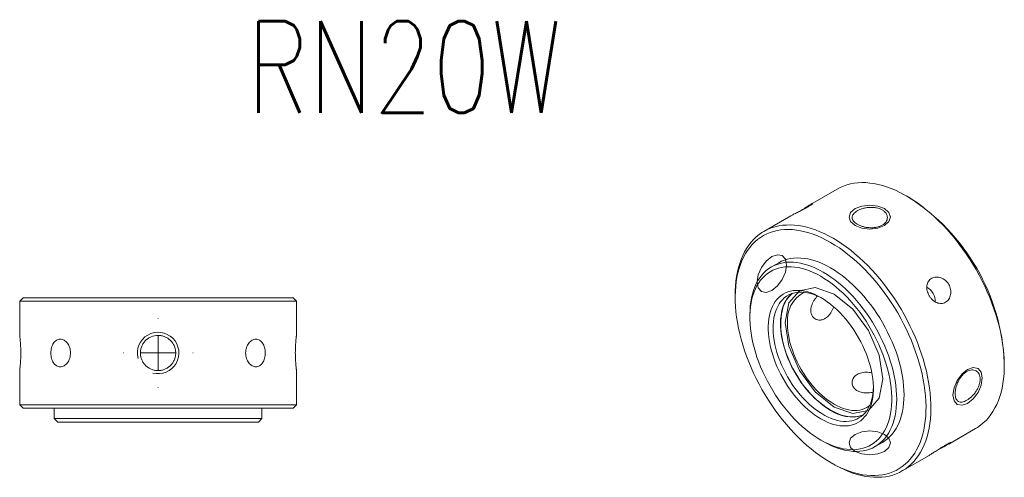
# Model space of a CAD drawing. Header units: millimetres. Extents: x 54 to 199, y 48 to 193.
# Tile 3 of 3: x 56 to 199, y 126 to 193. Entities that reach past the tile are written whole.
import ezdxf

# ---------------------------------------------------------------- set-up
doc = ezdxf.new("R2010")
doc.units = ezdxf.units.MM
doc.layers.get('0').update_dxf_attribs({"lineweight": 18})
doc.layers.add('FORMAT', color=7, linetype='Continuous', lineweight=18)
doc.styles.add('SLDTEXTSTYLE0', font='txt.shx', dxfattribs={"width": 0.75})

# ---------------------------------------------------------------- blocks, each defined once
blk = doc.blocks.new('SW_CENTERMARKSYMBOL_1')
at = {"layer": 'FORMAT', "color": 0}
for p, q in [((0, 5), (0, 5.05)), ((0, 0), (0, 2.5)), ((-5, 0), (-5.05, 0)), ((0, 0), (-2.5, 0)), ((0, 0), (0, -2.5)), ((0, 0), (2.5, 0)), ((5, 0), (5.05, 0)), ((0, -5), (0, -5.05))]:
    blk.add_line(p, q, dxfattribs=at)

msp = doc.modelspace()

# ---------------------------------------------------------------- linework, layer by layer
at = {"color": 7, "linetype": 'Continuous', "lineweight": 15}
for p, q in [((174.53, 168.11), (170.64, 165.86)), ((184.89, 166.91), (184.53, 167.12)), ((167.81, 164.23), (163.92, 161.99)), ((166.07, 157.45), (165.01, 156.84)), ((56.88, 152.4), (56.38, 151.9)), ((56.88, 152.4), (95.88, 152.4)), ((96.38, 151.9), (95.88, 152.4)), ((159.78, 152.83), (159.78, 152.42)), ((56.38, 151.9), (56.38, 146.95)), ((96.38, 151.9), (56.38, 151.9)), ((96.38, 146.94), (96.38, 151.9)), ((161.9, 149.97), (161.9, 149.56)), ((198.67, 142.63), (198.67, 143.03)), ((56.38, 141.85), (56.38, 136.9)), ((96.38, 136.9), (96.38, 141.85)), ((56.38, 136.9), (56.88, 136.4)), ((56.38, 136.9), (76.38, 136.9)), ((76.38, 136.9), (96.38, 136.9)), ((95.88, 136.4), (96.38, 136.9)), ((76.38, 136.4), (56.88, 136.4)), ((61.38, 136.4), (61.38, 134.9)), ((95.88, 136.4), (76.38, 136.4)), ((91.38, 134.9), (91.38, 136.4)), ((61.38, 134.9), (61.88, 134.4)), ((61.38, 134.9), (76.38, 134.9)), ((76.38, 134.4), (61.88, 134.4)), ((76.38, 134.9), (91.38, 134.9)), ((90.88, 134.4), (76.38, 134.4)), ((90.88, 134.4), (91.38, 134.9)), ((190.64, 131.22), (194.53, 133.47)), ((172.15, 131.81), (172.51, 131.6)), ((180.01, 130.86), (181.07, 131.47)), ((183.92, 127.35), (187.81, 129.59)), ((173.57, 128.54), (173.92, 128.34))]:
    msp.add_line(p, q, dxfattribs=at)
for points in [[(194.53, 133.47), (194.81, 133.64), (195.24, 133.94), (195.64, 134.27), (196.03, 134.64), (196.39, 135.04), (196.72, 135.48), (197.03, 135.94), (197.32, 136.44), (197.58, 136.96), (197.81, 137.52), (198.02, 138.1), (198.2, 138.7), (198.35, 139.33), (198.47, 139.99), (198.56, 140.66), (198.63, 141.36), (198.66, 142.08), (198.67, 142.81), (198.65, 143.56), (198.6, 144.33), (198.52, 145.1), (198.41, 145.89), (198.28, 146.69), (198.11, 147.5), (197.92, 148.32), (197.7, 149.14), (197.45, 149.96), (197.18, 150.78), (196.88, 151.61), (196.56, 152.43), (196.21, 153.25), (195.84, 154.07), (195.44, 154.88), (195.02, 155.68), (194.59, 156.47), (194.13, 157.24), (193.65, 158.01), (193.15, 158.76), (192.63, 159.49), (192.1, 160.21), (191.55, 160.91), (190.99, 161.58), (190.42, 162.24), (189.83, 162.87), (189.23, 163.48), (188.63, 164.06), (188.01, 164.61), (187.39, 165.13), (186.76, 165.63), (186.12, 166.1), (185.49, 166.53), (184.85, 166.93), (184.21, 167.3), (183.57, 167.64), (182.93, 167.94), (182.3, 168.2), (181.67, 168.43), (181.05, 168.63), (180.43, 168.78), (179.83, 168.91), (179.23, 168.99), (178.64, 169.04), (178.07, 169.05), (177.5, 169.02), (176.96, 168.95), (176.43, 168.85), (175.91, 168.71), (175.41, 168.54), (174.93, 168.32), (174.53, 168.11)], [(159.78, 152.83), (159.79, 153.38), (159.83, 154.1), (159.89, 154.79), (159.98, 155.47), (160.11, 156.12), (160.26, 156.75), (160.43, 157.36), (160.64, 157.94), (160.87, 158.49), (161.13, 159.02), (161.42, 159.51), (161.73, 159.98), (162.07, 160.41), (162.43, 160.81), (162.81, 161.18), (163.22, 161.52), (163.64, 161.82), (164.09, 162.08), (164.56, 162.31), (165.05, 162.51), (165.56, 162.66), (166.08, 162.78), (166.62, 162.87), (167.18, 162.91), (167.75, 162.92), (168.33, 162.89), (168.92, 162.83), (169.52, 162.73), (170.13, 162.59), (170.75, 162.41), (171.38, 162.2), (172.01, 161.95), (172.65, 161.67), (173.28, 161.35), (173.92, 161)], [(173.57, 160.38), (172.94, 160.73), (172.31, 161.05), (171.68, 161.33), (171.05, 161.57), (170.44, 161.78), (169.82, 161.95), (169.22, 162.08), (168.62, 162.18), (168.04, 162.24), (167.47, 162.26), (166.9, 162.25), (166.36, 162.2), (165.83, 162.11), (165.31, 161.98), (164.81, 161.82), (164.34, 161.62), (163.88, 161.38), (163.44, 161.11), (163.02, 160.8), (162.62, 160.46), (162.25, 160.09), (161.9, 159.68), (161.58, 159.24), (161.28, 158.77), (161, 158.27), (160.76, 157.74), (160.54, 157.18), (160.34, 156.6), (160.18, 155.99), (160.04, 155.36), (159.93, 154.7), (159.85, 154.02), (159.8, 153.32), (159.78, 152.6), (159.79, 151.87), (159.83, 151.12), (159.89, 150.36), (159.98, 149.58), (160.11, 148.79), (160.26, 148), (160.44, 147.19), (160.64, 146.38), (160.88, 145.57), (161.14, 144.75), (161.42, 143.94), (161.73, 143.12), (162.07, 142.31), (162.43, 141.5), (162.82, 140.7), (163.22, 139.91), (163.65, 139.12), (164.1, 138.35), (164.57, 137.59), (165.06, 136.84), (165.57, 136.11), (166.09, 135.4), (166.63, 134.71), (167.18, 134.04), (167.75, 133.39), (168.33, 132.76), (168.92, 132.16), (169.52, 131.58), (170.13, 131.03), (170.74, 130.51), (171.37, 130.02), (171.99, 129.55), (172.62, 129.12), (173.25, 128.73), (173.89, 128.36), (174.52, 128.03), (175.15, 127.73), (175.77, 127.47), (176.39, 127.25), (177.01, 127.06), (177.62, 126.9), (178.22, 126.79), (178.81, 126.71), (179.39, 126.67), (179.96, 126.66), (180.51, 126.7), (181.05, 126.77), (181.57, 126.88), (182.08, 127.02), (182.57, 127.2), (183.04, 127.42), (183.49, 127.67), (183.91, 127.96), (184.32, 128.29), (184.71, 128.64), (185.07, 129.04), (185.4, 129.46), (185.72, 129.91), (186, 130.4), (186.26, 130.91), (186.5, 131.46), (186.7, 132.03), (186.88, 132.63), (187.03, 133.25), (187.15, 133.89), (187.25, 134.56), (187.31, 135.25), (187.35, 135.96), (187.36, 136.69), (187.34, 137.43), (187.28, 138.18), (187.21, 138.95), (187.1, 139.74), (186.96, 140.53), (186.8, 141.33), (186.6, 142.14), (186.38, 142.95), (186.14, 143.76), (185.86, 144.58), (185.56, 145.39), (185.24, 146.21), (184.89, 147.02), (184.52, 147.82), (184.12, 148.62), (183.7, 149.41), (183.26, 150.19), (182.8, 150.96), (182.32, 151.71), (181.83, 152.45), (181.31, 153.17), (180.78, 153.87), (180.23, 154.55), (179.67, 155.22), (179.1, 155.85), (178.52, 156.47), (177.92, 157.06), (177.32, 157.62), (176.7, 158.16), (176.08, 158.67), (175.46, 159.14), (174.83, 159.59), (174.2, 160), (173.57, 160.38)], [(173.92, 161), (174.56, 160.61), (175.2, 160.19), (175.83, 159.74), (176.47, 159.26), (177.09, 158.75), (177.71, 158.21), (178.32, 157.65), (178.93, 157.05), (179.52, 156.43), (180.1, 155.79), (180.67, 155.13), (181.22, 154.44), (181.76, 153.73), (182.29, 153.01), (182.79, 152.26), (183.28, 151.51), (183.75, 150.73), (184.2, 149.95), (184.63, 149.15), (185.04, 148.35), (185.42, 147.54), (185.78, 146.72), (186.12, 145.9), (186.43, 145.07), (186.71, 144.25), (186.97, 143.42), (187.21, 142.6), (187.41, 141.79), (187.59, 140.97), (187.74, 140.17), (187.86, 139.37), (187.96, 138.59), (188.02, 137.82), (188.06, 137.06), (188.06, 136.32), (188.04, 135.59), (187.99, 134.89), (187.91, 134.2), (187.8, 133.53), (187.67, 132.89), (187.5, 132.27), (187.31, 131.68), (187.09, 131.11), (186.85, 130.57), (186.57, 130.06), (186.28, 129.58), (185.95, 129.13), (185.6, 128.72), (185.23, 128.33), (184.84, 127.98), (184.42, 127.66), (183.98, 127.38), (183.52, 127.13), (183.04, 126.92), (182.54, 126.74), (182.03, 126.6), (181.5, 126.5), (180.95, 126.44), (180.39, 126.41), (179.81, 126.42), (179.22, 126.47), (178.63, 126.55), (178.02, 126.67), (177.4, 126.83), (176.78, 127.02), (176.15, 127.25), (175.52, 127.52), (174.88, 127.82), (174.24, 128.16), (173.92, 128.34)], [(181.07, 131.47), (181.07, 131.47), (181.45, 131.72), (181.81, 132), (182.15, 132.31), (182.46, 132.66), (182.76, 133.04), (183.02, 133.45), (183.26, 133.89), (183.47, 134.36), (183.66, 134.85), (183.81, 135.38), (183.94, 135.93), (184.05, 136.5), (184.12, 137.09), (184.16, 137.71), (184.18, 138.34), (184.16, 138.99), (184.12, 139.65), (184.05, 140.33), (183.94, 141.02), (183.81, 141.72), (183.66, 142.42), (183.47, 143.14), (183.26, 143.85), (183.02, 144.57), (182.76, 145.28), (182.46, 146), (182.15, 146.71), (181.81, 147.41), (181.45, 148.11), (181.07, 148.79), (180.67, 149.47), (180.24, 150.13), (179.8, 150.77), (179.35, 151.4), (178.87, 152.01), (178.38, 152.6), (177.88, 153.16), (177.37, 153.7), (176.85, 154.22), (176.31, 154.71), (175.77, 155.17), (175.23, 155.6), (174.68, 156), (174.12, 156.37), (173.57, 156.71), (173.01, 157.01), (172.46, 157.28), (171.91, 157.52), (171.36, 157.72), (170.82, 157.88), (170.29, 158), (169.77, 158.09), (169.26, 158.14), (168.75, 158.16), (168.27, 158.13), (167.79, 158.07), (167.34, 157.97), (166.89, 157.83), (166.47, 157.66), (166.07, 157.45)], [(161.9, 149.97), (161.92, 150.61), (161.96, 151.22), (162.03, 151.81), (162.13, 152.39), (162.26, 152.93), (162.42, 153.46), (162.61, 153.96), (162.82, 154.43), (163.06, 154.87), (163.32, 155.28), (163.61, 155.66), (163.93, 156), (164.27, 156.32), (164.63, 156.6), (165.01, 156.84), (165.41, 157.05), (165.83, 157.22), (166.27, 157.36), (166.73, 157.46), (167.21, 157.52), (167.69, 157.54), (168.19, 157.53), (168.71, 157.48), (169.23, 157.39), (169.76, 157.27), (170.3, 157.1), (170.85, 156.91), (171.4, 156.67), (171.95, 156.4), (172.51, 156.1)], [(172.16, 155.49), (171.61, 155.78), (171.07, 156.05), (170.52, 156.28), (169.99, 156.47), (169.46, 156.63), (168.93, 156.75), (168.42, 156.83), (167.92, 156.87), (167.43, 156.88), (166.95, 156.85), (166.49, 156.78), (166.04, 156.68), (165.61, 156.54), (165.2, 156.36), (164.81, 156.15), (164.44, 155.9), (164.09, 155.61), (163.77, 155.29), (163.46, 154.94), (163.19, 154.56), (162.93, 154.15), (162.71, 153.7), (162.51, 153.23), (162.34, 152.73), (162.2, 152.21), (162.08, 151.66), (161.99, 151.08), (161.93, 150.49), (161.91, 149.88), (161.91, 149.25), (161.93, 148.6), (161.99, 147.94), (162.08, 147.27), (162.2, 146.59), (162.34, 145.89), (162.51, 145.2), (162.71, 144.5), (162.93, 143.79), (163.19, 143.09), (163.46, 142.38), (163.77, 141.68), (164.09, 140.99), (164.44, 140.3), (164.81, 139.63), (165.2, 138.96), (165.61, 138.31), (166.04, 137.67), (166.49, 137.05), (166.95, 136.45), (167.43, 135.87), (167.92, 135.31), (168.42, 134.77), (168.93, 134.26), (169.46, 133.78), (169.99, 133.32), (170.52, 132.9), (171.07, 132.5), (171.61, 132.14), (172.16, 131.81), (172.7, 131.51), (173.25, 131.24), (173.79, 131.02), (174.32, 130.82), (174.85, 130.67), (175.38, 130.55), (175.89, 130.46), (176.39, 130.42), (176.88, 130.41), (177.36, 130.44), (177.82, 130.51), (178.27, 130.61), (178.7, 130.75), (179.11, 130.93), (179.5, 131.15), (179.87, 131.39), (180.22, 131.68), (180.55, 132), (180.85, 132.35), (181.12, 132.73), (181.38, 133.15), (181.6, 133.59), (181.8, 134.06), (181.97, 134.56), (182.12, 135.09), (182.23, 135.64), (182.32, 136.21), (182.38, 136.8), (182.4, 137.41), (182.4, 138.04), (182.38, 138.69), (182.32, 139.35), (182.23, 140.02), (182.12, 140.71), (181.97, 141.4), (181.8, 142.09), (181.6, 142.8), (181.38, 143.5), (181.12, 144.21), (180.85, 144.91), (180.55, 145.61), (180.22, 146.3), (179.87, 146.99), (179.5, 147.66), (179.11, 148.33), (178.7, 148.98), (178.27, 149.62), (177.82, 150.24), (177.36, 150.84), (176.88, 151.42), (176.39, 151.98), (175.89, 152.52), (175.38, 153.03), (174.85, 153.51), (174.32, 153.97), (173.79, 154.39), (173.25, 154.79), (172.7, 155.15), (172.16, 155.49)], [(172.51, 156.1), (173.06, 155.76), (173.62, 155.39), (174.17, 154.99), (174.71, 154.56), (175.25, 154.1), (175.79, 153.61), (176.31, 153.09), (176.82, 152.55), (177.32, 151.98), (177.81, 151.4), (178.29, 150.79), (178.74, 150.16), (179.18, 149.52), (179.61, 148.85), (180.01, 148.18), (180.39, 147.5), (180.75, 146.8), (181.09, 146.1), (181.4, 145.39), (181.69, 144.67), (181.96, 143.95), (182.2, 143.24), (182.41, 142.52), (182.6, 141.81), (182.75, 141.11), (182.88, 140.41), (182.98, 139.72), (183.06, 139.04), (183.1, 138.38), (183.12, 137.73), (183.1, 137.09), (183.06, 136.48), (182.98, 135.89), (182.88, 135.31), (182.75, 134.77), (182.6, 134.24), (182.41, 133.74), (182.2, 133.27), (181.96, 132.83), (181.69, 132.42), (181.4, 132.04), (181.09, 131.7), (180.75, 131.38), (180.39, 131.1), (180.01, 130.86), (179.61, 130.65), (179.18, 130.48), (178.74, 130.34), (178.29, 130.24), (177.81, 130.18), (177.32, 130.16), (176.82, 130.17), (176.31, 130.22), (175.79, 130.31), (175.25, 130.43), (174.71, 130.6), (174.17, 130.79), (173.62, 131.03), (173.06, 131.3), (172.51, 131.6), (172.51, 131.6)], [(172.16, 152.42), (172.62, 152.14), (173.09, 151.82), (173.55, 151.47), (174.01, 151.09), (174.46, 150.68), (174.9, 150.25), (175.33, 149.79), (175.75, 149.3), (176.16, 148.8), (176.55, 148.27), (176.92, 147.73), (177.28, 147.18), (177.61, 146.61), (177.93, 146.02), (178.22, 145.43), (178.49, 144.84), (178.74, 144.23), (178.96, 143.63), (179.16, 143.03), (179.32, 142.42), (179.47, 141.83), (179.58, 141.24), (179.67, 140.66), (179.72, 140.09), (179.75, 139.53), (179.75, 138.99), (179.72, 138.47), (179.67, 137.96), (179.58, 137.48), (179.47, 137.02), (179.32, 136.59), (179.16, 136.18), (178.96, 135.8), (178.74, 135.46), (178.49, 135.14), (178.22, 134.85), (177.93, 134.6), (177.61, 134.38), (177.28, 134.2), (176.92, 134.06), (176.55, 133.95), (176.16, 133.87), (175.75, 133.84), (175.33, 133.84), (174.9, 133.88), (174.46, 133.95), (174.01, 134.06), (173.55, 134.21), (173.09, 134.4), (172.62, 134.61), (172.16, 134.87), (171.69, 135.15), (171.22, 135.47), (170.76, 135.82), (170.3, 136.2), (169.85, 136.61), (169.41, 137.05), (168.98, 137.51), (168.56, 137.99), (168.15, 138.49), (167.76, 139.02), (167.39, 139.56), (167.03, 140.12), (166.7, 140.69), (166.38, 141.27), (166.09, 141.86), (165.82, 142.46), (165.57, 143.06), (165.35, 143.66), (165.16, 144.27), (164.99, 144.87), (164.84, 145.46), (164.73, 146.05), (164.64, 146.64), (164.59, 147.21), (164.56, 147.76), (164.56, 148.3), (164.59, 148.83), (164.64, 149.33), (164.73, 149.81), (164.84, 150.27), (164.99, 150.7), (165.16, 151.11), (165.35, 151.49), (165.57, 151.83), (165.82, 152.15), (166.09, 152.44), (166.38, 152.69), (166.7, 152.91), (167.03, 153.09), (167.39, 153.24), (167.76, 153.35), (168.15, 153.42), (168.56, 153.46), (168.98, 153.45), (169.41, 153.42), (169.85, 153.34), (170.3, 153.23), (170.76, 153.08), (171.22, 152.9), (171.69, 152.68), (172.16, 152.42)], [(172.34, 152.32), (172.05, 152.47), (171.59, 152.68), (171.14, 152.86), (170.69, 153), (170.25, 153.11), (169.82, 153.17), (169.39, 153.21), (168.98, 153.2), (168.59, 153.15), (168.21, 153.07), (167.85, 152.95), (167.51, 152.79), (167.18, 152.6), (166.88, 152.37), (166.6, 152.11), (166.35, 151.82), (166.12, 151.49), (165.92, 151.13), (165.74, 150.75), (165.59, 150.33), (165.47, 149.89), (165.37, 149.42), (165.31, 148.94), (165.27, 148.43), (165.26, 147.9), (165.28, 147.36), (165.33, 146.8), (165.41, 146.23), (165.52, 145.65), (165.66, 145.07), (165.82, 144.48), (166.01, 143.88), (166.23, 143.29), (166.47, 142.7), (166.74, 142.11), (167.03, 141.53), (167.34, 140.96), (167.68, 140.4), (168.03, 139.86), (168.4, 139.33), (168.79, 138.82), (169.19, 138.33), (169.6, 137.86), (170.03, 137.42), (170.47, 137), (170.91, 136.61), (171.36, 136.25), (171.82, 135.92), (172.28, 135.62), (172.74, 135.35), (173.2, 135.12), (173.65, 134.92), (174.11, 134.76), (174.55, 134.64), (174.99, 134.55), (175.41, 134.5), (175.83, 134.49), (176.23, 134.52), (176.62, 134.58), (176.99, 134.68), (177.34, 134.82), (177.67, 135), (177.99, 135.21), (178.28, 135.45), (178.54, 135.73), (178.79, 136.04), (179, 136.38), (179.19, 136.76), (179.36, 137.16), (179.49, 137.59), (179.6, 138.04), (179.68, 138.52), (179.73, 139.02), (179.75, 139.47)], [(167.94, 152.99), (167.8, 152.86), (167.54, 152.58), (167.29, 152.27), (167.08, 151.93), (166.88, 151.55), (166.72, 151.15), (166.58, 150.73), (166.48, 150.27), (166.4, 149.79), (166.34, 149.3), (166.32, 148.78), (166.33, 148.24), (166.37, 147.69), (166.43, 147.13), (166.53, 146.56), (166.65, 145.97), (166.8, 145.38), (166.98, 144.79), (167.18, 144.2), (167.41, 143.6), (167.67, 143.02), (167.94, 142.43), (168.25, 141.86), (168.57, 141.29), (168.91, 140.74), (169.27, 140.2), (169.65, 139.68), (170.05, 139.18), (170.45, 138.7), (170.88, 138.25), (171.31, 137.82), (171.75, 137.41), (172.2, 137.04), (172.65, 136.69), (173.11, 136.37), (173.57, 136.09)], [(178.24, 135.42), (178.03, 135.34), (177.66, 135.24), (177.27, 135.18), (176.87, 135.15), (176.46, 135.16), (176.04, 135.21), (175.6, 135.3), (175.16, 135.42), (174.71, 135.58), (174.26, 135.78), (173.8, 136.01), (173.34, 136.27), (172.88, 136.57), (172.43, 136.9), (171.98, 137.26), (171.54, 137.64), (171.1, 138.06), (170.68, 138.5), (170.26, 138.97), (169.86, 139.46), (169.48, 139.96), (169.11, 140.49), (168.76, 141.03), (168.43, 141.59), (168.12, 142.15), (167.83, 142.73), (167.56, 143.32), (167.32, 143.9), (167.11, 144.49), (166.92, 145.08), (166.75, 145.67), (166.62, 146.26), (166.51, 146.83), (166.43, 147.4), (166.38, 147.95), (166.36, 148.49), (166.37, 149.02), (166.4, 149.52), (166.47, 150.01), (166.56, 150.47), (166.68, 150.91), (166.83, 151.32), (167.01, 151.71), (167.21, 152.07), (167.44, 152.39), (167.69, 152.68), (167.97, 152.95), (168.08, 153.03)], [(167.35, 148.63), (167.36, 148.11), (167.4, 147.58), (167.48, 147.04), (167.58, 146.49), (167.7, 145.93), (167.86, 145.36), (168.04, 144.8), (168.25, 144.23), (168.48, 143.66), (168.74, 143.1), (169.01, 142.55), (169.31, 142), (169.64, 141.47), (169.98, 140.95), (170.33, 140.45), (170.71, 139.97), (171.09, 139.51), (171.49, 139.07), (171.91, 138.65), (172.33, 138.26), (172.75, 137.9), (173.19, 137.56), (173.63, 137.26), (174.06, 136.99), (174.5, 136.75), (174.94, 136.55), (175.37, 136.38), (175.8, 136.25), (176.22, 136.16), (176.64, 136.1), (177.04, 136.08), (177.42, 136.09), (177.8, 136.14), (178.15, 136.23), (178.49, 136.36), (178.81, 136.52), (179.11, 136.72), (179.21, 136.79)]]:
    msp.add_lwpolyline(points, dxfattribs=at)
at = {"color": 7, "linetype": 'Continuous', "lineweight": 0}
for points in [[(181.35, 165.28), (182, 164.72), (182.23, 164.06), (182, 163.4), (181.35, 162.83), (180.37, 162.46), (179.23, 162.33), (178.08, 162.46), (177.1, 162.83), (176.45, 163.4), (176.23, 164.06), (176.45, 164.72), (177.1, 165.28), (178.08, 165.66), (179.23, 165.79), (180.37, 165.66), (181.35, 165.28)], [(167.21, 157.12), (167.04, 157.96), (166.58, 158.49), (165.9, 158.62), (165.08, 158.34), (164.27, 157.69), (163.58, 156.76), (163.12, 155.7), (162.96, 154.67), (163.12, 153.82), (163.58, 153.29), (164.27, 153.16), (165.08, 153.44), (165.9, 154.1), (166.58, 155.03), (167.04, 156.09), (167.21, 157.12)], [(174.06, 136.58), (171.36, 138.77), (169.06, 141.86), (167.53, 145.39), (166.99, 148.83), (167.53, 151.64), (169.06, 153.41), (171.36, 153.85), (174.06, 152.91), (176.77, 150.73), (179.06, 147.64), (180.6, 144.1), (181.14, 140.67), (180.6, 137.85), (179.06, 136.09), (176.77, 135.64), (174.06, 136.58)], [(195.49, 140.79), (195.33, 139.76), (194.87, 138.7), (194.18, 137.77), (193.37, 137.11), (192.56, 136.83), (191.87, 136.97), (191.41, 137.49), (191.25, 138.34), (191.41, 139.37), (191.87, 140.43), (192.56, 141.36), (193.37, 142.01), (194.18, 142.3), (194.87, 142.16), (195.33, 141.63), (195.49, 140.79)], [(181.35, 132.62), (180.37, 133), (179.23, 133.13), (178.08, 133), (177.1, 132.62), (176.45, 132.06), (176.23, 131.4), (176.45, 130.73), (177.1, 130.17), (178.08, 129.8), (179.23, 129.67), (180.37, 129.8), (181.35, 130.17), (182, 130.73), (182.23, 131.4), (182, 132.06), (181.35, 132.62)]]:
    msp.add_lwpolyline(points, dxfattribs=at)
at = {"color": 7, "linetype": 'Continuous', "lineweight": 15}
for centre, radius, start, end in [((168.79, 141.7), 29.91, 2.5525, 57.4422), ((186.36, 151.85), 2.34, 358.5452, 61.4958), ((171.82, 149.18), 4.5, 117.3825, 187.0958), ((176.67, 140.57), 5.44, 235.3113, 285.6459)]:
    msp.add_arc(centre, radius, start, end, dxfattribs=at)
at = {"color": 7, "linetype": 'Continuous', "lineweight": 0}
msp.add_arc((76.38, 144.4), 3, 255, 195, dxfattribs=at)
msp.add_arc((76.38, 144.4), 3, 255, 195, dxfattribs=at)
at = {"color": 7, "linetype": 'Continuous', "lineweight": 15}
for points, knots in [([(169.26, 164.99), (169.29, 165.01), (169.42, 165.09), (169.64, 165.23), (169.91, 165.41), (170.16, 165.57), (170.39, 165.71), (170.59, 165.84), (170.75, 165.93), (170.87, 165.99), (170.95, 166.02), (170.98, 166.02), (170.97, 166), (170.9, 165.94), (170.79, 165.86), (170.63, 165.75), (170.43, 165.63), (170.2, 165.49), (169.94, 165.35), (169.65, 165.2), (169.36, 165.04), (169.06, 164.89), (168.76, 164.74), (168.48, 164.59), (168.22, 164.46), (167.99, 164.33), (167.87, 164.27), (167.81, 164.23)], [0, 0, 0, 0, 0.07704, 0.306225, 0.542028, 0.771661, 1.007996, 1.236847, 1.472384, 1.70045, 1.93511, 2.163599, 2.398658, 2.628126, 2.864243, 3.093725, 3.329918, 3.558416, 3.79357, 4.021624, 4.25625, 4.485089, 4.720516, 4.950147, 5.186458, 5.415655, 5.646423, 5.646423, 5.646423, 5.646423]), ([(181.03, 165.1), (181.15, 165.03), (181.25, 164.95), (181.44, 164.79), (181.52, 164.7), (181.65, 164.51), (181.69, 164.41), (181.76, 164.2), (181.78, 164.1), (181.78, 163.89), (181.76, 163.78), (181.69, 163.58), (181.65, 163.48), (181.52, 163.29), (181.44, 163.2), (181.25, 163.03), (181.15, 162.95), (180.91, 162.82), (180.78, 162.76), (180.5, 162.66), (180.36, 162.62), (180.05, 162.55), (179.89, 162.53), (179.56, 162.51), (179.4, 162.51), (179.06, 162.53), (178.89, 162.55), (178.57, 162.6), (178.41, 162.64), (178.1, 162.72), (177.95, 162.77), (177.67, 162.89), (177.54, 162.95), (177.31, 163.09), (177.2, 163.16), (177.01, 163.31), (176.93, 163.39), (176.81, 163.56), (176.76, 163.64), (176.69, 163.82), (176.68, 163.9), (176.68, 164.08), (176.69, 164.17), (176.76, 164.34), (176.81, 164.42), (176.93, 164.59), (177.01, 164.67), (177.2, 164.82), (177.3, 164.9), (177.54, 165.03), (177.67, 165.1), (177.95, 165.21), (178.1, 165.26), (178.4, 165.35), (178.56, 165.38), (178.89, 165.44), (179.06, 165.46), (179.39, 165.47), (179.56, 165.47), (179.88, 165.45), (180.05, 165.43), (180.51, 165.34), (180.79, 165.24), (181.03, 165.1)], [0, 0, 0, 0, 0.402018, 0.402018, 0.804036, 0.804036, 1.206055, 1.206055, 1.608073, 1.608073, 2.010091, 2.010091, 2.412109, 2.412109, 2.814127, 2.814127, 3.216146, 3.216146, 3.618164, 3.618164, 4.020182, 4.020182, 4.4222, 4.4222, 4.824218, 4.824218, 5.226237, 5.226237, 5.628255, 5.628255, 6.030273, 6.030273, 6.432291, 6.432291, 6.834309, 6.834309, 7.236328, 7.236328, 7.638346, 7.638346, 8.040364, 8.040364, 8.442382, 8.442382, 8.8444, 8.8444, 9.246419, 9.246419, 9.648437, 9.648437, 10.050455, 10.050455, 10.452473, 10.452473, 10.854491, 10.854491, 11.25651, 11.25651, 11.658528, 11.658528, 12.060546, 12.060546, 12.864582, 12.864582, 12.864582, 12.864582]), ([(188.18, 155.21), (188.27, 155.26), (188.37, 155.3), (188.58, 155.36), (188.69, 155.38), (188.91, 155.4), (189.03, 155.39), (189.26, 155.36), (189.38, 155.33), (189.72, 155.21), (189.95, 155.08), (190.34, 154.75), (190.51, 154.55), (190.71, 154.21), (190.76, 154.09), (190.85, 153.84), (190.89, 153.72), (190.93, 153.46), (190.94, 153.34), (190.94, 153.09), (190.93, 152.96), (190.89, 152.72), (190.85, 152.61), (190.77, 152.39), (190.71, 152.28), (190.59, 152.1), (190.52, 152.01), (190.36, 151.86), (190.27, 151.8), (189.99, 151.64), (189.78, 151.57), (189.35, 151.56), (189.13, 151.6), (188.8, 151.73), (188.69, 151.79), (188.49, 151.92), (188.39, 151.99), (188.2, 152.17), (188.11, 152.26), (187.95, 152.46), (187.88, 152.57), (187.75, 152.8), (187.69, 152.92), (187.6, 153.16), (187.56, 153.28), (187.5, 153.53), (187.49, 153.65), (187.47, 153.9), (187.48, 154.02), (187.53, 154.37), (187.6, 154.58), (187.83, 154.95), (187.99, 155.1), (188.18, 155.21)], [0, 0, 0, 0, 0.357292, 0.357292, 0.714584, 0.714584, 1.071876, 1.071876, 1.429168, 1.429168, 2.143751, 2.143751, 2.858335, 2.858335, 3.215627, 3.215627, 3.572919, 3.572919, 3.930211, 3.930211, 4.287503, 4.287503, 4.644794, 4.644794, 5.002086, 5.002086, 5.359378, 5.359378, 5.71667, 5.71667, 6.431254, 6.431254, 7.145838, 7.145838, 7.503129, 7.503129, 7.860421, 7.860421, 8.217713, 8.217713, 8.575005, 8.575005, 8.932297, 8.932297, 9.289589, 9.289589, 9.646881, 9.646881, 10.004173, 10.004173, 10.718756, 10.718756, 11.43334, 11.43334, 11.43334, 11.43334]), ([(171.67, 152.64), (171.62, 152.6), (171.53, 152.5), (171.41, 152.34), (171.24, 152.11), (171.09, 151.87), (170.96, 151.62), (170.85, 151.37), (170.77, 151.11), (170.73, 150.87), (170.7, 150.63), (170.71, 150.4), (170.74, 150.18), (170.8, 149.98), (170.89, 149.8), (171, 149.64), (171.13, 149.49), (171.28, 149.37), (171.45, 149.27), (171.63, 149.2), (171.83, 149.16), (172.04, 149.16), (172.25, 149.18), (172.46, 149.24), (172.67, 149.33), (172.87, 149.45), (173.06, 149.59), (173.24, 149.76), (173.41, 149.95), (173.56, 150.16), (173.71, 150.4), (173.84, 150.64), (173.94, 150.87), (174, 151.04), (174.02, 151.08)], [0, 0, 0, 0, 0.156596, 0.336427, 0.515951, 0.881017, 1.067013, 1.247113, 1.613748, 1.800804, 1.975668, 2.331554, 2.513019, 2.685038, 3.034745, 3.212792, 3.388297, 3.74497, 3.926514, 4.10687, 4.473738, 4.660731, 4.839828, 5.204481, 5.390555, 5.563812, 5.91633, 6.096004, 6.268104, 6.61787, 6.795883, 6.973114, 7.333351, 7.433868, 7.433868, 7.433868, 7.433868]), ([(56.38, 146.95), (56.38, 146.95), (56.38, 146.94), (56.38, 146.92), (56.38, 146.87), (56.39, 146.81), (56.41, 146.71), (56.42, 146.57), (56.44, 146.4), (56.46, 146.21), (56.47, 146), (56.49, 145.76), (56.5, 145.58), (56.51, 145.38), (56.52, 145.18), (56.53, 144.97), (56.54, 144.69), (56.54, 144.4), (56.54, 144.12), (56.53, 143.83), (56.52, 143.56), (56.51, 143.3), (56.49, 143.05), (56.48, 142.81), (56.46, 142.6), (56.44, 142.41), (56.42, 142.24), (56.41, 142.1), (56.39, 141.99), (56.38, 141.91), (56.38, 141.86), (56.37, 141.84), (56.38, 141.86), (56.38, 141.87)], [0, 0, 0, 0, 0.130395, 0.2617, 0.395876, 0.53104, 0.661433, 0.926615, 1.061709, 1.192757, 1.459273, 1.595058, 1.726528, 1.858918, 1.994216, 2.130525, 2.261271, 2.527256, 2.66282, 2.792823, 3.05723, 3.191941, 3.322342, 3.587517, 3.722598, 3.853914, 4.120999, 4.257091, 4.388419, 4.65559, 4.791766, 4.92219, 5.130693, 5.130693, 5.130693, 5.130693]), ([(76.38, 146.95), (76.54, 146.95), (76.71, 146.93), (77.04, 146.87), (77.2, 146.82), (77.51, 146.69), (77.65, 146.61), (77.93, 146.43), (78.06, 146.32), (78.3, 146.08), (78.4, 145.96), (78.59, 145.68), (78.67, 145.53), (78.79, 145.22), (78.84, 145.06), (78.91, 144.73), (78.93, 144.57), (78.93, 144.23), (78.91, 144.06), (78.84, 143.74), (78.8, 143.58), (78.67, 143.27), (78.59, 143.12), (78.4, 142.84), (78.3, 142.72), (78.06, 142.48), (77.93, 142.37), (77.66, 142.19), (77.51, 142.11), (77.2, 141.98), (77.04, 141.93), (76.71, 141.87), (76.54, 141.85), (76.21, 141.85), (76.04, 141.86), (75.71, 141.93), (75.55, 141.98), (75.25, 142.11), (75.1, 142.19), (74.82, 142.37), (74.69, 142.48), (74.46, 142.71), (74.35, 142.84), (74.16, 143.12), (74.08, 143.27), (73.96, 143.57), (73.91, 143.74), (73.84, 144.06), (73.83, 144.23), (73.83, 144.57), (73.84, 144.73), (73.91, 145.06), (73.96, 145.22), (74.08, 145.53), (74.16, 145.67), (74.35, 145.95), (74.45, 146.08), (74.69, 146.32), (74.82, 146.42), (75.09, 146.61), (75.24, 146.69), (75.7, 146.88), (76.04, 146.95), (76.38, 146.95)], [0, 0, 0, 0, 0.50045, 0.50045, 1.0009, 1.0009, 1.50135, 1.50135, 2.001801, 2.001801, 2.502251, 2.502251, 3.002701, 3.002701, 3.503151, 3.503151, 4.003601, 4.003601, 4.504051, 4.504051, 5.004502, 5.004502, 5.504952, 5.504952, 6.005402, 6.005402, 6.505852, 6.505852, 7.006302, 7.006302, 7.506752, 7.506752, 8.007203, 8.007203, 8.507653, 8.507653, 9.008103, 9.008103, 9.508553, 9.508553, 10.009003, 10.009003, 10.509453, 10.509453, 11.009904, 11.009904, 11.510354, 11.510354, 12.010804, 12.010804, 12.511254, 12.511254, 13.011704, 13.011704, 13.512154, 13.512154, 14.012605, 14.012605, 14.513055, 14.513055, 15.013505, 15.013505, 16.014405, 16.014405, 16.014405, 16.014405]), ([(96.38, 141.85), (96.37, 141.86), (96.37, 141.87), (96.36, 141.98), (96.34, 142.15), (96.31, 142.39), (96.29, 142.69), (96.26, 143.03), (96.24, 143.41), (96.22, 143.82), (96.21, 144.25), (96.21, 144.68), (96.22, 145.1), (96.24, 145.5), (96.27, 145.87), (96.29, 146.2), (96.32, 146.48), (96.35, 146.7), (96.36, 146.86), (96.37, 146.94), (96.37, 146.94), (96.37, 146.94)], [0, 0, 0, 0, 0.268755, 0.545343, 0.814087, 1.090551, 1.360644, 1.638512, 1.909485, 2.188397, 2.457879, 2.73527, 3.003213, 3.278887, 3.547644, 3.824085, 4.094733, 4.373219, 4.6439, 4.922537, 5.106243, 5.106243, 5.106243, 5.106243]), ([(60.89, 144.4), (60.89, 144.53), (60.9, 144.66), (60.93, 144.92), (60.96, 145.04), (61.02, 145.29), (61.06, 145.4), (61.15, 145.62), (61.21, 145.72), (61.39, 146), (61.54, 146.15), (61.87, 146.35), (62.05, 146.4), (62.32, 146.4), (62.42, 146.39), (62.6, 146.33), (62.7, 146.3), (62.87, 146.2), (62.96, 146.13), (63.12, 145.99), (63.2, 145.91), (63.34, 145.72), (63.4, 145.62), (63.51, 145.4), (63.56, 145.29), (63.64, 145.04), (63.67, 144.92), (63.71, 144.66), (63.72, 144.53), (63.72, 144.14), (63.68, 143.88), (63.52, 143.39), (63.41, 143.17), (63.2, 142.89), (63.12, 142.81), (62.96, 142.66), (62.88, 142.6), (62.7, 142.5), (62.61, 142.46), (62.42, 142.41), (62.33, 142.4), (62.14, 142.4), (62.05, 142.41), (61.87, 142.46), (61.79, 142.5), (61.62, 142.6), (61.54, 142.66), (61.4, 142.81), (61.33, 142.89), (61.15, 143.17), (61.05, 143.39), (60.92, 143.87), (60.89, 144.13), (60.89, 144.4)], [0, 0, 0, 0, 0.337465, 0.337465, 0.674931, 0.674931, 1.012396, 1.012396, 1.349861, 1.349861, 2.024792, 2.024792, 2.699722, 2.699722, 3.037187, 3.037187, 3.374653, 3.374653, 3.712118, 3.712118, 4.049583, 4.049583, 4.387048, 4.387048, 4.724514, 4.724514, 5.061979, 5.061979, 5.399444, 5.399444, 6.074375, 6.074375, 6.749305, 6.749305, 7.086771, 7.086771, 7.424236, 7.424236, 7.761701, 7.761701, 8.099166, 8.099166, 8.436632, 8.436632, 8.774097, 8.774097, 9.111562, 9.111562, 9.449027, 9.449027, 10.123958, 10.123958, 10.798889, 10.798889, 10.798889, 10.798889]), ([(89.03, 144.4), (89.03, 144.53), (89.04, 144.66), (89.08, 144.92), (89.11, 145.04), (89.19, 145.29), (89.24, 145.4), (89.35, 145.62), (89.41, 145.72), (89.62, 146), (89.79, 146.15), (90.14, 146.35), (90.33, 146.4), (90.61, 146.4), (90.7, 146.39), (90.88, 146.33), (90.97, 146.3), (91.13, 146.2), (91.21, 146.13), (91.35, 145.99), (91.42, 145.91), (91.54, 145.72), (91.6, 145.62), (91.69, 145.4), (91.73, 145.29), (91.8, 145.04), (91.82, 144.92), (91.85, 144.66), (91.86, 144.53), (91.86, 144.14), (91.83, 143.88), (91.7, 143.39), (91.6, 143.17), (91.42, 142.89), (91.35, 142.81), (91.21, 142.66), (91.13, 142.6), (90.97, 142.5), (90.88, 142.46), (90.7, 142.41), (90.61, 142.4), (90.43, 142.4), (90.33, 142.41), (90.15, 142.46), (90.06, 142.5), (89.88, 142.6), (89.79, 142.66), (89.63, 142.81), (89.55, 142.89), (89.34, 143.17), (89.23, 143.39), (89.07, 143.87), (89.03, 144.13), (89.03, 144.4)], [0, 0, 0, 0, 0.337472, 0.337472, 0.674945, 0.674945, 1.012417, 1.012417, 1.34989, 1.34989, 2.024835, 2.024835, 2.69978, 2.69978, 3.037252, 3.037252, 3.374725, 3.374725, 3.712197, 3.712197, 4.04967, 4.04967, 4.387142, 4.387142, 4.724615, 4.724615, 5.062087, 5.062087, 5.39956, 5.39956, 6.074505, 6.074505, 6.74945, 6.74945, 7.086922, 7.086922, 7.424395, 7.424395, 7.761867, 7.761867, 8.09934, 8.09934, 8.436812, 8.436812, 8.774285, 8.774285, 9.111757, 9.111757, 9.44923, 9.44923, 10.124175, 10.124175, 10.79912, 10.79912, 10.79912, 10.79912]), ([(179.52, 141.54), (179.39, 141.56), (179.11, 141.6), (178.7, 141.62), (178.28, 141.59), (177.89, 141.51), (177.54, 141.37), (177.25, 141.2), (177.01, 140.98), (176.83, 140.73), (176.71, 140.46), (176.67, 140.17), (176.69, 139.88), (176.78, 139.59), (176.95, 139.32), (177.17, 139.09), (177.46, 138.9), (177.79, 138.75), (178.15, 138.66), (178.55, 138.61), (178.96, 138.61), (179.35, 138.65), (179.59, 138.7), (179.69, 138.72)], [0, 0, 0, 0, 0.329378, 0.69605, 1.058537, 1.432001, 1.786057, 2.150988, 2.495404, 2.849611, 3.198214, 3.5563, 3.916211, 4.286445, 4.647563, 5.019771, 5.370386, 5.731544, 6.076406, 6.430907, 6.782737, 7.144214, 7.409997, 7.409997, 7.409997, 7.409997]), ([(191.57, 138.52), (191.57, 138.66), (191.58, 138.8), (191.62, 139.1), (191.65, 139.25), (191.73, 139.56), (191.78, 139.72), (191.89, 140.03), (191.96, 140.19), (192.11, 140.48), (192.19, 140.62), (192.38, 140.9), (192.48, 141.03), (192.68, 141.26), (192.79, 141.37), (193.02, 141.56), (193.13, 141.64), (193.37, 141.78), (193.49, 141.83), (193.73, 141.91), (193.84, 141.93), (194.07, 141.95), (194.19, 141.94), (194.39, 141.9), (194.49, 141.86), (194.68, 141.75), (194.76, 141.69), (194.9, 141.53), (194.97, 141.44), (195.07, 141.23), (195.11, 141.12), (195.16, 140.87), (195.17, 140.74), (195.17, 140.47), (195.16, 140.33), (195.11, 140.04), (195.07, 139.89), (194.97, 139.59), (194.91, 139.44), (194.76, 139.15), (194.68, 139), (194.5, 138.72), (194.4, 138.59), (194.19, 138.33), (194.08, 138.21), (193.85, 137.99), (193.73, 137.88), (193.49, 137.7), (193.37, 137.62), (193.14, 137.48), (193.02, 137.42), (192.79, 137.34), (192.68, 137.31), (192.48, 137.28), (192.38, 137.29), (192.2, 137.31), (192.11, 137.34), (191.96, 137.43), (191.89, 137.49), (191.78, 137.63), (191.73, 137.72), (191.61, 138.01), (191.57, 138.25), (191.57, 138.52)], [0, 0, 0, 0, 0.402035, 0.402035, 0.804069, 0.804069, 1.206104, 1.206104, 1.608139, 1.608139, 2.010173, 2.010173, 2.412208, 2.412208, 2.814243, 2.814243, 3.216277, 3.216277, 3.618312, 3.618312, 4.020347, 4.020347, 4.422381, 4.422381, 4.824416, 4.824416, 5.226451, 5.226451, 5.628486, 5.628486, 6.03052, 6.03052, 6.432555, 6.432555, 6.83459, 6.83459, 7.236624, 7.236624, 7.638659, 7.638659, 8.040694, 8.040694, 8.442728, 8.442728, 8.844763, 8.844763, 9.246798, 9.246798, 9.648832, 9.648832, 10.050867, 10.050867, 10.452902, 10.452902, 10.854936, 10.854936, 11.256971, 11.256971, 11.659006, 11.659006, 12.06104, 12.06104, 12.86511, 12.86511, 12.86511, 12.86511]), ([(187.81, 129.59), (187.81, 129.59), (187.86, 129.62), (188, 129.7), (188.21, 129.83), (188.46, 129.99), (188.72, 130.16), (189, 130.34), (189.29, 130.53), (189.57, 130.71), (189.87, 130.89), (190.07, 131.01), (190.18, 131.07)], [0, 0, 0, 0, 0.006609, 0.300498, 0.602915, 0.8968, 1.199137, 1.494273, 1.79793, 2.093638, 2.397977, 2.790235, 2.790235, 2.790235, 2.790235]), ([(190.18, 131.07), (190.25, 131.11), (190.41, 131.2), (190.6, 131.3), (190.75, 131.38), (190.87, 131.43), (190.93, 131.44), (190.95, 131.43), (190.92, 131.4), (190.83, 131.34), (190.7, 131.26), (190.53, 131.16), (190.31, 131.04), (190.06, 130.91), (189.79, 130.77), (189.5, 130.62), (189.3, 130.52), (189.19, 130.47), (189.19, 130.46)], [0, 0, 0, 0, 0.187638, 0.380735, 0.568369, 0.761412, 0.949634, 1.14329, 1.331879, 1.525973, 1.713921, 1.907359, 2.094662, 2.287379, 2.47503, 2.668075, 2.856529, 2.861235, 2.861235, 2.861235, 2.861235])]:
    msp.add_open_spline(points, degree=3, knots=knots, dxfattribs=at)

# ---------------------------------------------------------------- block references
at = {"layer": 'FORMAT', "color": 7}
msp.add_blockref('SW_CENTERMARKSYMBOL_1', (76.38, 144.4), dxfattribs=at)

# ---------------------------------------------------------------- texts
at = {"layer": 'FORMAT', "color": 7, "insert": (89.2, 192.39), "char_height": 13.229, "width": 95.9115, "attachment_point": 1, "style": 'SLDTEXTSTYLE0'}
msp.add_mtext('RN20W', dxfattribs=at)

doc.saveas('drawing.dxf')
